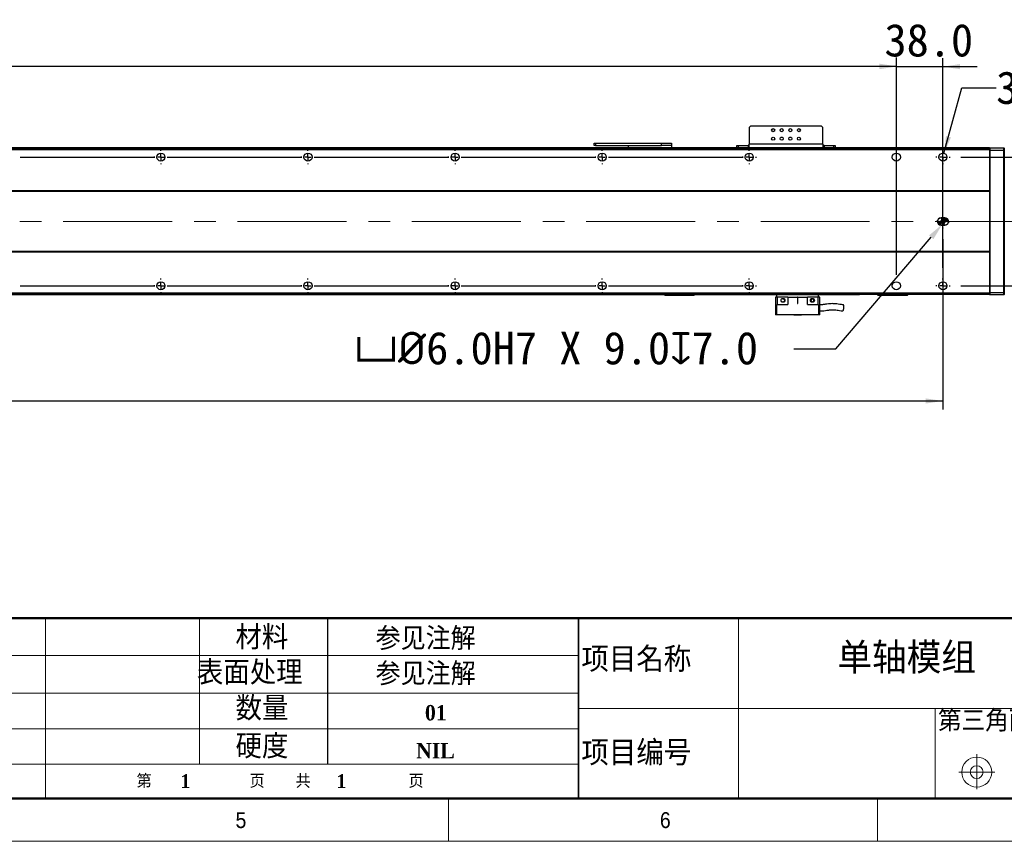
# Model space of a CAD drawing. Header units: millimetres. Extents: x 35 to 2905, y 35 to 2044.
# Tile 5 of 9: x 1470 to 2274, y 35 to 706. Entities that reach past the tile are written whole.
import ezdxf

# ---------------------------------------------------------------- set-up
doc = ezdxf.new("R2010")
doc.units = ezdxf.units.MM
doc.header["$LTSCALE"] = 7
doc.header["$PDSIZE"] = -1
doc.linetypes.add('CENTERX2', pattern=[20.32, 12.7, -2.54, 2.54, -2.54])
doc.layers.add('DIMNS', color=7, linetype='Continuous')
doc.styles.add('SLDTEXTSTYLE1', font='Gothic.ttf', dxfattribs={"width": 0.913})
doc.styles.add('SLDTEXTSTYLE2', font='timesbd.ttf', dxfattribs={"width": 0.933})
doc.styles.add('SLDTEXTSTYLE3', font='txt', dxfattribs={"bigfont": 'bigfont'})
doc.styles.add('SLDTEXTSTYLE4', font='txt', dxfattribs={"bigfont": 'bigfont'})
doc.styles.add('SLDTEXTSTYLE7', font='timesbd.ttf', dxfattribs={"width": 0.933, "bigfont": 'bigfont'})
doc.styles.add('SLDTEXTSTYLE8', font='txt')
doc.dimstyles.new('SLDDIMSTYLE0', dxfattribs={"dimtxt": 26.6, "dimasz": 14, "dimexe": 0, "dimexo": 0.0625, "dimgap": 6.65, "dimtad": 2, "dimdec": 1, "dimrnd": 1e-09, "dimzin": 4, "dimdsep": 46, "dimtxsty": 'SLDTEXTSTYLE8', "dimsah": 1, "dimcen": 0.09, "dimadec": 0, "dimazin": 1, "dimtfac": 1, "dimtdec": 1, "dimtofl": 0, "dimtmove": 0, "dimatfit": 3, "dimfxl": 0, "dimfrac": 2, "dimtolj": 1, "dimtzin": 12, "dimarcsym": 0})
doc.dimstyles.new('SLDDIMSTYLE1', dxfattribs={"dimtxt": 26.6, "dimasz": 14, "dimexe": 0, "dimexo": 0.0625, "dimgap": 6.65, "dimtad": 2, "dimdec": 1, "dimrnd": 1e-09, "dimzin": 4, "dimdsep": 46, "dimtxsty": 'SLDTEXTSTYLE8', "dimsah": 1, "dimcen": 0.09, "dimadec": 0, "dimazin": 1, "dimtfac": 1, "dimtdec": 1, "dimtmove": 0, "dimatfit": 0, "dimfxl": 0, "dimfrac": 2, "dimtolj": 1, "dimtzin": 12, "dimarcsym": 0})
doc.dimstyles.new('SLDDIMSTYLE5', dxfattribs={"dimtxt": 26.6, "dimasz": 14, "dimexe": 0, "dimexo": 0.0625, "dimgap": 6.65, "dimtad": 0, "dimtih": 1, "dimtoh": 1, "dimdec": 1, "dimrnd": 1e-09, "dimzin": 4, "dimdsep": 46, "dimtxsty": 'SLDTEXTSTYLE8', "dimsah": 1, "dimcen": 0, "dimadec": 0, "dimazin": 1, "dimtfac": 1, "dimtdec": 1, "dimtofl": 0, "dimtmove": 0, "dimatfit": 3, "dimfxl": 0, "dimfrac": 2, "dimtolj": 1, "dimtzin": 12, "dimarcsym": 0})
doc.dimstyles.new('SLDDIMSTYLE6', dxfattribs={"dimtxt": 26.6, "dimasz": 14, "dimexe": 0, "dimexo": 0.0625, "dimgap": 6.65, "dimtad": 0, "dimtih": 1, "dimtoh": 1, "dimdec": 1, "dimrnd": 1e-09, "dimzin": 12, "dimdsep": 46, "dimtxsty": 'SLDTEXTSTYLE8', "dimsah": 1, "dimcen": 0, "dimadec": 0, "dimazin": 3, "dimtfac": 1, "dimtdec": 1, "dimtofl": 0, "dimtmove": 0, "dimatfit": 3, "dimfxl": 0, "dimfrac": 2, "dimtolj": 1, "dimtzin": 12, "dimarcsym": 0})

# ---------------------------------------------------------------- blocks, each defined once
blk = doc.blocks.new('_D_13')
at = {"layer": 'DIMNS'}
for p, q in [((227.48, 531.97), (227.48, 387.36)), ((2223.48, 526.43), (2223.48, 387.36)), ((227.48, 394.36), (2223.48, 394.36))]:
    blk.add_line(p, q, dxfattribs=at)
for points in [[(227.48, 394.36), (241.48, 392.26), (241.48, 396.46)], [(2223.48, 394.36), (2209.48, 396.46), (2209.48, 392.26)]]:
    blk.add_solid(points, dxfattribs=at)
at = {"layer": 'DIMNS', "insert": (1172.78, 429.26), "char_height": 26.6, "attachment_point": 1, "style": 'SLDTEXTSTYLE8'}
blk.add_mtext('1996.0', dxfattribs=at)
blk = doc.blocks.new('_D_14')
at = {"layer": 'DIMNS'}
for p, q in [((2343.48, 593.36), (2343.48, 621.36)), ((2238.21, 593.36), (2350.48, 593.36)), ((2343.48, 488.36), (2343.48, 593.36)), ((2238.21, 488.36), (2350.48, 488.36)), ((2343.48, 488.36), (2343.48, 460.36))]:
    blk.add_line(p, q, dxfattribs=at)
for points in [[(2343.48, 593.36), (2345.58, 607.36), (2341.38, 607.36)], [(2343.48, 488.36), (2341.38, 474.36), (2345.58, 474.36)]]:
    blk.add_solid(points, dxfattribs=at)
at = {"layer": 'DIMNS', "insert": (2308.58, 496.03), "char_height": 26.6, "attachment_point": 1, "rotation": 90, "style": 'SLDTEXTSTYLE8'}
blk.add_mtext('105.0', dxfattribs=at)
blk = doc.blocks.new('_D_16')
at = {"layer": 'Defpoints', "color": 0}
for p in [(2223.03, 538.58), (2224.98, 540.86)]:
    blk.add_point(p, dxfattribs=at)
at = {"layer": 'DIMNS', "color": 0, "lineweight": -2}
for p, q in [((2136.07, 437.04), (2213.92, 527.95)), ((2101.79, 437.04), (2136.07, 437.04))]:
    blk.add_line(p, q, dxfattribs=at)
at = {"layer": 'DIMNS', "color": 0}
blk.add_solid([(2212.15, 529.46), (2215.69, 526.43), (2223.03, 538.58)], dxfattribs=at)
at = {"layer": 'DIMNS', "color": 0, "insert": (1743.39, 450.85), "char_height": 26.6, "attachment_point": 1, "style": 'SLDTEXTSTYLE8'}
blk.add_mtext('\\A1;{\\fGDT|b0|i0|c134|p2;v\\fISOCPEUR|b0|i0|c134|p34;%%C}6.0H7 X 9.0{\\fGDT|b0|i0|c134|p2;x}7.0', dxfattribs=at)
blk = doc.blocks.new('_D_17')
at = {"layer": 'DIMNS'}
for p, q in [((2224.35, 596.54), (2238.85, 649.99)), ((2238.85, 649.99), (2266.85, 649.99))]:
    blk.add_line(p, q, dxfattribs=at)
blk.add_solid([(2224.35, 596.54), (2230.04, 609.5), (2225.98, 610.6)], dxfattribs=at)
at = {"layer": 'DIMNS', "char_height": 26.6, "attachment_point": 1, "style": 'SLDTEXTSTYLE8'}
for s, insert in [('38X ', (2266.85, 663.39)), ('%%c', (2336.08, 663.13)), (' 6.6 THROUGH HOLE', (2377.18, 663.39))]:
    blk.add_mtext(s, dxfattribs=dict(at, insert=insert))
blk = doc.blocks.new('_D_18')
at = {"layer": 'DIMNS'}
for p, q in [((265.48, 602.25), (265.48, 674.54)), ((265.48, 667.54), (2185.48, 667.54)), ((2185.48, 602.25), (2185.48, 674.54))]:
    blk.add_line(p, q, dxfattribs=at)
for points in [[(265.48, 667.54), (279.48, 665.44), (279.48, 669.64)], [(2185.48, 667.54), (2171.48, 669.64), (2171.48, 665.44)]]:
    blk.add_solid(points, dxfattribs=at)
at = {"layer": 'DIMNS', "char_height": 26.6, "attachment_point": 1, "style": 'SLDTEXTSTYLE8'}
for s, insert in [('1920.0', (1028.09, 702.44)), ('=16×120.0(PITCH)', (1132.05, 702.44))]:
    blk.add_mtext(s, dxfattribs=dict(at, insert=insert))
blk = doc.blocks.new('_D_20')
at = {"layer": 'DIMNS'}
for p, q in [((2185.48, 667.21), (2157.48, 667.21)), ((2185.48, 497.25), (2185.48, 674.21)), ((2185.48, 667.21), (2223.48, 667.21)), ((2223.48, 503.09), (2223.48, 674.21)), ((2223.48, 667.21), (2251.48, 667.21))]:
    blk.add_line(p, q, dxfattribs=at)
for points in [[(2185.48, 667.21), (2171.48, 669.31), (2171.48, 665.11)], [(2223.48, 667.21), (2237.48, 665.11), (2237.48, 669.31)]]:
    blk.add_solid(points, dxfattribs=at)
at = {"layer": 'DIMNS', "insert": (2175.77, 702.11), "char_height": 26.6, "attachment_point": 1, "style": 'SLDTEXTSTYLE8'}
blk.add_mtext('38.0', dxfattribs=at)
blk = doc.blocks.new('SW_CENTERMARKSYMBOL_0')
at = {"layer": 'DIMNS', "color": 0}
for p, q in [((-5.08, 0), (-5.54, 0)), ((0, 0), (-2.54, 0)), ((0, 5.08), (0, 5.54)), ((0, 0), (0, 2.54)), ((0, 0), (0, -2.54)), ((0, 0), (2.54, 0)), ((5.08, 0), (5.54, 0)), ((0, -5.08), (0, -5.54))]:
    blk.add_line(p, q, dxfattribs=at)
blk = doc.blocks.new('SW_CENTERMARKSYMBOL_2')
at = {"layer": 'DIMNS', "color": 0}
for p, q in [((965.08, 0), (965.84, 0)), ((965.08, 0), (1074.92, 0)), ((1074.92, 0), (1074.16, 0)), ((1080, 0), (1077.46, 0)), ((1080, 0), (1077.46, 0)), ((1080, 0), (1077.46, 0)), ((1080, 0), (1077.46, 0)), ((1080, 0), (1077.46, 0)), ((1080, 0), (1077.46, 0)), ((1080, 5.08), (1080, 5.84)), ((1080, 0), (1080, 2.54)), ((1080, 0), (1080, 2.54)), ((1080, 0), (1080, 2.54)), ((1080, 0), (1080, 2.54)), ((1080, 0), (1080, 2.54)), ((1080, 0), (1080, 2.54)), ((1080, 0), (1080, -2.54)), ((1080, 0), (1082.54, 0)), ((1080, 0), (1080, -2.54)), ((1080, 0), (1082.54, 0)), ((1080, 0), (1080, -2.54)), ((1080, 0), (1082.54, 0)), ((1080, 0), (1080, -2.54)), ((1080, 0), (1082.54, 0)), ((1080, 0), (1080, -2.54)), ((1080, 0), (1082.54, 0)), ((1080, 0), (1080, -2.54)), ((1080, 0), (1082.54, 0)), ((1085.08, 0), (1085.84, 0)), ((1085.08, 0), (1194.92, 0)), ((1194.92, 0), (1194.16, 0)), ((1200, 0), (1197.46, 0)), ((1200, 0), (1197.46, 0)), ((1200, 0), (1197.46, 0)), ((1200, 0), (1197.46, 0)), ((1200, 0), (1197.46, 0)), ((1200, 5.08), (1200, 5.84)), ((1200, 0), (1200, 2.54)), ((1200, 0), (1200, 2.54)), ((1200, 0), (1200, 2.54)), ((1200, 0), (1200, 2.54)), ((1200, 0), (1200, 2.54)), ((1200, 0), (1200, -2.54)), ((1200, 0), (1202.54, 0)), ((1200, 0), (1200, -2.54)), ((1200, 0), (1202.54, 0)), ((1200, 0), (1200, -2.54)), ((1200, 0), (1202.54, 0)), ((1200, 0), (1200, -2.54)), ((1200, 0), (1202.54, 0)), ((1200, 0), (1200, -2.54)), ((1200, 0), (1202.54, 0)), ((1205.08, 0), (1205.84, 0)), ((1205.08, 0), (1314.92, 0)), ((1314.92, 0), (1314.16, 0)), ((1320, 0), (1317.46, 0)), ((1320, 0), (1317.46, 0)), ((1320, 0), (1317.46, 0)), ((1320, 0), (1317.46, 0)), ((1320, 5.08), (1320, 5.84)), ((1320, 0), (1320, 2.54)), ((1320, 0), (1320, 2.54)), ((1320, 0), (1320, 2.54)), ((1320, 0), (1320, 2.54)), ((1320, 0), (1320, -2.54)), ((1320, 0), (1322.54, 0)), ((1320, 0), (1320, -2.54)), ((1320, 0), (1322.54, 0)), ((1320, 0), (1320, -2.54)), ((1320, 0), (1322.54, 0)), ((1320, 0), (1320, -2.54)), ((1320, 0), (1322.54, 0)), ((1325.08, 0), (1325.84, 0)), ((1325.08, 0), (1434.92, 0)), ((1434.92, 0), (1434.16, 0)), ((1440, 0), (1437.46, 0)), ((1440, 0), (1437.46, 0)), ((1440, 0), (1437.46, 0)), ((1440, 5.08), (1440, 5.84)), ((1440, 0), (1440, 2.54)), ((1440, 0), (1440, 2.54)), ((1440, 0), (1440, 2.54)), ((1440, 0), (1440, -2.54)), ((1440, 0), (1442.54, 0)), ((1440, 0), (1440, -2.54)), ((1440, 0), (1442.54, 0)), ((1440, 0), (1440, -2.54)), ((1440, 0), (1442.54, 0)), ((1445.08, 0), (1445.84, 0)), ((1445.08, 0), (1554.92, 0)), ((1554.92, 0), (1554.16, 0)), ((1560, 0), (1557.46, 0)), ((1560, 0), (1557.46, 0)), ((1560, 5.08), (1560, 5.84)), ((1560, 0), (1560, 2.54)), ((1560, 0), (1560, 2.54)), ((1560, 0), (1560, -2.54)), ((1560, 0), (1562.54, 0)), ((1560, 0), (1560, -2.54)), ((1560, 0), (1562.54, 0)), ((1565.08, 0), (1565.84, 0)), ((1080, -5.08), (1080, -5.84)), ((1200, -5.08), (1200, -5.84)), ((1320, -5.08), (1320, -5.84)), ((1440, -5.08), (1440, -5.84)), ((1560, -5.08), (1560, -5.84))]:
    blk.add_line(p, q, dxfattribs=at)
blk = doc.blocks.new('SW_CENTERMARKSYMBOL_3')
at = {"layer": 'DIMNS', "color": 0}
for p, q in [((845.08, 0), (845.84, 0)), ((845.08, 0), (954.92, 0)), ((954.92, 0), (954.16, 0)), ((960, 0), (957.46, 0)), ((960, 0), (957.46, 0)), ((960, 0), (957.46, 0)), ((960, 0), (957.46, 0)), ((960, 0), (957.46, 0)), ((960, 0), (957.46, 0)), ((960, 5.08), (960, 5.84)), ((960, 0), (960, 2.54)), ((960, 0), (960, 2.54)), ((960, 0), (960, 2.54)), ((960, 0), (960, 2.54)), ((960, 0), (960, 2.54)), ((960, 0), (960, 2.54)), ((960, 0), (960, -2.54)), ((960, 0), (962.54, 0)), ((960, 0), (960, -2.54)), ((960, 0), (962.54, 0)), ((960, 0), (960, -2.54)), ((960, 0), (962.54, 0)), ((960, 0), (960, -2.54)), ((960, 0), (962.54, 0)), ((960, 0), (960, -2.54)), ((960, 0), (962.54, 0)), ((960, 0), (960, -2.54)), ((960, 0), (962.54, 0)), ((965.08, 0), (965.84, 0)), ((965.08, 0), (1074.92, 0)), ((1074.92, 0), (1074.16, 0)), ((1080, 0), (1077.46, 0)), ((1080, 0), (1077.46, 0)), ((1080, 0), (1077.46, 0)), ((1080, 0), (1077.46, 0)), ((1080, 0), (1077.46, 0)), ((1080, 5.08), (1080, 5.84)), ((1080, 0), (1080, 2.54)), ((1080, 0), (1080, 2.54)), ((1080, 0), (1080, 2.54)), ((1080, 0), (1080, 2.54)), ((1080, 0), (1080, 2.54)), ((1080, 0), (1080, -2.54)), ((1080, 0), (1082.54, 0)), ((1080, 0), (1080, -2.54)), ((1080, 0), (1082.54, 0)), ((1080, 0), (1080, -2.54)), ((1080, 0), (1082.54, 0)), ((1080, 0), (1080, -2.54)), ((1080, 0), (1082.54, 0)), ((1080, 0), (1080, -2.54)), ((1080, 0), (1082.54, 0)), ((1085.08, 0), (1085.84, 0)), ((1085.08, 0), (1194.92, 0)), ((1194.92, 0), (1194.16, 0)), ((1200, 0), (1197.46, 0)), ((1200, 0), (1197.46, 0)), ((1200, 0), (1197.46, 0)), ((1200, 0), (1197.46, 0)), ((1200, 5.08), (1200, 5.84)), ((1200, 0), (1200, 2.54)), ((1200, 0), (1200, 2.54)), ((1200, 0), (1200, 2.54)), ((1200, 0), (1200, 2.54)), ((1200, 0), (1200, -2.54)), ((1200, 0), (1202.54, 0)), ((1200, 0), (1200, -2.54)), ((1200, 0), (1202.54, 0)), ((1200, 0), (1200, -2.54)), ((1200, 0), (1202.54, 0)), ((1200, 0), (1200, -2.54)), ((1200, 0), (1202.54, 0)), ((1205.08, 0), (1205.84, 0)), ((1205.08, 0), (1314.92, 0)), ((1314.92, 0), (1314.16, 0)), ((1320, 0), (1317.46, 0)), ((1320, 0), (1317.46, 0)), ((1320, 0), (1317.46, 0)), ((1320, 5.08), (1320, 5.84)), ((1320, 0), (1320, 2.54)), ((1320, 0), (1320, 2.54)), ((1320, 0), (1320, 2.54)), ((1320, 0), (1320, -2.54)), ((1320, 0), (1322.54, 0)), ((1320, 0), (1320, -2.54)), ((1320, 0), (1322.54, 0)), ((1320, 0), (1320, -2.54)), ((1320, 0), (1322.54, 0)), ((1325.08, 0), (1325.84, 0)), ((1325.08, 0), (1434.92, 0)), ((1434.92, 0), (1434.16, 0)), ((1440, 0), (1437.46, 0)), ((1440, 0), (1437.46, 0)), ((1440, 5.08), (1440, 5.84)), ((1440, 0), (1440, 2.54)), ((1440, 0), (1440, 2.54)), ((1440, 0), (1440, -2.54)), ((1440, 0), (1442.54, 0)), ((1440, 0), (1440, -2.54)), ((1440, 0), (1442.54, 0)), ((1445.08, 0), (1445.84, 0)), ((960, -5.08), (960, -5.84)), ((1080, -5.08), (1080, -5.84)), ((1200, -5.08), (1200, -5.84)), ((1320, -5.08), (1320, -5.84)), ((1440, -5.08), (1440, -5.84))]:
    blk.add_line(p, q, dxfattribs=at)
blk = doc.blocks.new('SW_CENTERMARKSYMBOL_4')
at = {"layer": 'DIMNS', "color": 0}
for p, q in [((-5.08, 0), (-5.84, 0)), ((0, 0), (-2.54, 0)), ((0, 5.08), (0, 5.84)), ((0, 0), (0, 2.54)), ((0, 0), (0, -2.54)), ((0, 0), (2.54, 0)), ((5.08, 0), (5.84, 0)), ((0, -5.08), (0, -5.84))]:
    blk.add_line(p, q, dxfattribs=at)
blk = doc.blocks.new('SW_CENTERMARKSYMBOL_5')
at = {"layer": 'DIMNS', "color": 0}
for p, q in [((-5.08, 0), (-5.84, 0)), ((0, 0), (-2.54, 0)), ((0, 5.08), (0, 5.84)), ((0, 0), (0, 2.54)), ((0, 0), (0, -2.54)), ((0, 0), (2.54, 0)), ((5.08, 0), (5.84, 0)), ((0, -5.08), (0, -5.84))]:
    blk.add_line(p, q, dxfattribs=at)
blk = doc.blocks.new('SW_DOWELSYMBOL_1')
at = {"linetype": 'Continuous', "lineweight": 18}
h = blk.add_hatch(color=0, dxfattribs=at)
edge = h.paths.add_edge_path(flags=0)
edge.add_arc((0, 0), 3, 180, 270)
edge.add_line((0, -3), (0, 0))
edge.add_line((0, 0), (-3, 0))
h = blk.add_hatch(color=0, dxfattribs=at)
edge = h.paths.add_edge_path(flags=0)
edge.add_arc((0, 0), 3, 0, 90)
edge.add_line((0, 3), (0, 0))
edge.add_line((0, 0), (3, 0))
at = {"layer": 'DIMNS', "color": 0}
blk.add_circle((0, 0), 3, dxfattribs=at)
blk = doc.blocks.new('SW_DOWELSYMBOL_2')
at = {"linetype": 'Continuous', "lineweight": 18}
h = blk.add_hatch(color=0, dxfattribs=at)
edge = h.paths.add_edge_path(flags=0)
edge.add_arc((0, 0), 3, 180, 270)
edge.add_line((0, -3), (0, 0))
edge.add_line((0, 0), (-3, 0))
h = blk.add_hatch(color=0, dxfattribs=at)
edge = h.paths.add_edge_path(flags=0)
edge.add_arc((0, 0), 3, 0, 90)
edge.add_line((0, 3), (0, 0))
edge.add_line((0, 0), (3, 0))
at = {"layer": 'DIMNS', "color": 0}
blk.add_circle((0, 0), 3, dxfattribs=at)

msp = doc.modelspace()

# ---------------------------------------------------------------- linework, layer by layer
at = {"color": 7, "linetype": 'Continuous', "lineweight": 25}
for p, q in [((2066.48, 618.66), (2065.48, 617.66)), ((2124.48, 618.66), (2066.48, 618.66)), ((2125.48, 617.66), (2124.48, 618.66)), ((2065.48, 617.66), (2065.48, 603.86)), ((2125.48, 603.86), (2125.48, 617.66)), ((1938.98, 602.86), (1938.98, 604.86)), ((1938.98, 604.86), (1939.98, 604.86)), ((1939.98, 602.86), (1938.98, 602.86)), ((1939.98, 604.86), (1939.98, 602.86)), ((1939.98, 604.86), (1993.98, 604.86)), ((1939.98, 602.86), (1993.98, 602.86)), ((1966.98, 601.03), (1966.98, 602.86)), ((1993.98, 602.86), (1993.98, 604.86)), ((1993.98, 604.86), (2001.98, 604.86)), ((2001.98, 602.86), (1993.98, 602.86)), ((2001.98, 604.86), (2001.98, 602.86)), ((2001.98, 602.86), (2001.98, 601.03)), ((2055.48, 600.86), (2055.48, 602.86)), ((2055.48, 602.86), (2056.48, 602.86)), ((2056.48, 602.86), (2056.48, 600.86)), ((2056.48, 602.86), (2064.48, 602.86)), ((2064.48, 602.86), (2064.48, 600.86)), ((2065.48, 602.86), (2064.48, 602.86)), ((2065.48, 600.86), (2065.48, 603.86)), ((2125.48, 603.86), (2065.48, 603.86)), ((2125.48, 603.86), (2125.48, 600.86)), ((2126.48, 602.86), (2125.48, 602.86)), ((2126.48, 602.86), (2126.48, 600.86)), ((2126.48, 602.86), (2134.48, 602.86)), ((2134.48, 600.86), (2134.48, 602.86)), ((2134.48, 602.86), (2135.48, 602.86)), ((2135.48, 602.86), (2135.48, 600.86)), ((2261.48, 600.86), (189.48, 600.86)), ((2261.48, 600.36), (189.48, 600.36)), ((2261.48, 599.36), (189.48, 599.36)), ((1966.98, 601.03), (2001.98, 601.03)), ((1966.98, 600.86), (1966.98, 601.03)), ((2001.98, 601.03), (2001.98, 600.86)), ((2261.48, 600.56), (2261.78, 600.86)), ((2261.48, 600.86), (2261.48, 600.56)), ((2261.48, 600.36), (2261.48, 600.56)), ((2261.48, 600.36), (2261.48, 599.36)), ((2261.48, 599.36), (2261.48, 565.86)), ((2261.48, 598.73), (2261.78, 598.86)), ((2261.78, 600.86), (2261.78, 598.86)), ((2261.78, 600.86), (2273.18, 600.86)), ((2261.78, 598.86), (2261.78, 482.86)), ((2273.18, 598.86), (2261.78, 598.86)), ((2273.18, 598.86), (2273.18, 600.86)), ((2273.48, 600.56), (2273.18, 600.86)), ((2273.18, 482.86), (2273.18, 598.86)), ((2273.48, 598.73), (2273.18, 598.86)), ((2273.48, 600.56), (2273.48, 598.73)), ((2273.48, 598.73), (2273.48, 482.98)), ((2261.48, 565.86), (189.48, 565.86)), ((2261.48, 565.36), (189.48, 565.36)), ((2261.48, 565.86), (2261.48, 565.36)), ((2261.48, 565.36), (2261.48, 516.36)), ((2224.98, 543.86), (2221.98, 543.86)), ((2221.98, 537.86), (2224.98, 537.86)), ((2261.48, 516.36), (189.48, 516.36)), ((2261.48, 515.86), (189.48, 515.86)), ((2261.48, 516.36), (2261.48, 515.86)), ((2261.48, 515.86), (2261.48, 482.36)), ((2261.48, 482.36), (189.48, 482.36)), ((2261.48, 482.98), (2261.78, 482.86)), ((2261.48, 482.36), (2261.48, 481.36)), ((2261.78, 482.86), (2261.78, 480.86)), ((2261.78, 482.86), (2273.18, 482.86)), ((2273.48, 482.98), (2273.18, 482.86)), ((2273.18, 480.86), (2273.18, 482.86)), ((2273.48, 482.98), (2273.48, 481.16)), ((2261.48, 481.36), (189.48, 481.36)), ((2155.48, 481.26), (295.48, 481.26)), ((2155.48, 481.06), (295.48, 481.06)), ((1996.48, 480.65), (1996.48, 481.06)), ((1996.48, 480.65), (1996.78, 480.35)), ((1996.48, 480.65), (1997.48, 480.65)), ((1997.61, 480.35), (1996.78, 480.35)), ((1997.48, 481.06), (1997.48, 480.65)), ((1997.61, 480.35), (1997.48, 480.65)), ((1997.48, 480.65), (2019.48, 480.65)), ((2019.36, 480.35), (1997.61, 480.35)), ((2019.36, 480.35), (2019.48, 480.65)), ((2020.18, 480.35), (2019.36, 480.35)), ((2019.48, 480.65), (2019.48, 481.06)), ((2019.48, 480.65), (2020.48, 480.65)), ((2020.18, 480.35), (2020.48, 480.65)), ((2020.48, 481.06), (2020.48, 480.65)), ((2086.98, 478.96), (2086.98, 464.56)), ((2088.18, 478.96), (2086.98, 478.96)), ((2087.98, 478.96), (2087.98, 481.06)), ((2088.18, 478.96), (2088.18, 472.96)), ((2096.98, 478.96), (2088.18, 478.96)), ((2096.98, 478.96), (2096.98, 472.96)), ((2096.98, 478.96), (2104.73, 478.96)), ((2105.23, 478.96), (2104.73, 478.96)), ((2104.73, 478.96), (2104.73, 474.21)), ((2105.23, 478.96), (2112.98, 478.96)), ((2105.23, 474.21), (2105.23, 478.96)), ((2112.98, 472.96), (2112.98, 478.96)), ((2121.78, 478.96), (2112.98, 478.96)), ((2116.36, 477.41), (2116.53, 477.51)), ((2116.36, 477.41), (2116.53, 477.51)), ((2117.99, 477.01), (2118.12, 476.61)), ((2121.78, 472.96), (2121.78, 478.96)), ((2122.98, 478.96), (2121.78, 478.96)), ((2121.98, 478.96), (2121.98, 481.06)), ((2122.98, 464.56), (2122.98, 478.96)), ((2155.48, 481.36), (2155.48, 481.26)), ((2155.48, 481.06), (2155.48, 481.26)), ((2170.48, 480.66), (2170.48, 481.36)), ((2170.48, 480.66), (2170.78, 480.36)), ((2170.48, 480.66), (2171.48, 480.66)), ((2171.61, 480.36), (2170.78, 480.36)), ((2171.48, 481.36), (2171.48, 480.66)), ((2171.61, 480.36), (2171.48, 480.66)), ((2171.48, 480.66), (2193.48, 480.66)), ((2193.36, 480.36), (2171.61, 480.36)), ((2193.36, 480.36), (2193.48, 480.66)), ((2194.18, 480.36), (2193.36, 480.36)), ((2193.48, 480.66), (2193.48, 481.36)), ((2193.48, 480.66), (2194.48, 480.66)), ((2194.18, 480.36), (2194.48, 480.66)), ((2194.48, 481.36), (2194.48, 480.66)), ((2261.48, 481.16), (2261.48, 481.36)), ((2261.48, 481.16), (2261.78, 480.86)), ((2273.18, 480.86), (2261.78, 480.86)), ((2273.48, 481.16), (2273.18, 480.86)), ((2088.18, 472.96), (2087.98, 472.96)), ((2087.98, 464.56), (2087.98, 472.96)), ((2088.18, 472.96), (2096.98, 472.96)), ((2112.98, 472.96), (2121.78, 472.96)), ((2121.98, 472.96), (2121.78, 472.96)), ((2121.98, 472.96), (2121.98, 464.56)), ((2087.98, 464.56), (2086.98, 464.56)), ((2121.98, 464.56), (2087.98, 464.56)), ((2101.98, 464.56), (2101.98, 464.36)), ((2102.67, 464.36), (2101.98, 464.36)), ((2107.98, 464.36), (2102.67, 464.36)), ((2107.98, 464.36), (2107.98, 464.56)), ((2122.98, 464.56), (2121.98, 464.56))]:
    msp.add_line(p, q, dxfattribs=at)
at = {"color": 8, "linetype": 'Continuous', "lineweight": 25}
for p, q in [((2092.73, 609.36), (2091.23, 609.36)), ((2099.73, 609.36), (2098.23, 609.36))]:
    msp.add_line(p, q, dxfattribs=at)
at = {"color": 7, "linetype": 'Continuous', "lineweight": 50}
for p, q in [((2870, 217), (1281, 217)), ((70, 70), (2870, 70))]:
    msp.add_line(p, q, dxfattribs=at)
at = {"color": 7, "linetype": 'Continuous', "lineweight": 18}
for p, q in [((1491.29, 217), (1491.29, 70)), ((1617, 217), (1617, 98.04)), ((2056.78, 217), (2056.78, 70)), ((1281, 186.61), (1926.29, 186.61)), ((1281, 155.78), (1926.29, 155.78)), ((1926.29, 143.5), (2339.76, 143.5)), ((2217.1, 143.5), (2217.1, 70)), ((1281, 126.91), (1926.29, 126.91)), ((2251.06, 106.04), (2251.06, 77.44)), ((1926.29, 98.04), (1281, 98.04)), ((2236.5, 91.48), (2265.91, 91.48)), ((70, 70), (2870, 70)), ((861, 70), (2870, 70)), ((1820, 70), (1820, 35)), ((2170, 35), (2170, 70)), ((35, 35), (2905, 35))]:
    msp.add_line(p, q, dxfattribs=at)
at = {"color": 7, "linetype": 'Continuous', "lineweight": 35}
msp.add_line((1926.29, 217), (1926.29, 70), dxfattribs=at)
at = {"color": 7, "linetype": 'Continuous', "lineweight": 25}
for centre, radius in [((2084.98, 615.36), 1.25), ((2091.98, 615.36), 1.25), ((2098.98, 615.36), 1.25), ((2105.98, 615.36), 1.25), ((2084.98, 608.36), 1.25), ((2091.98, 608.36), 1.25), ((2098.98, 608.36), 1.25), ((2105.98, 608.36), 1.25), ((1585.48, 593.36), 3.3), ((1705.48, 593.36), 3.3), ((1825.48, 593.36), 3.3), ((1945.48, 593.36), 3.3), ((2065.48, 593.36), 3.3), ((2185.48, 593.36), 3.3), ((2223.48, 593.36), 3.3), ((1585.48, 488.36), 3.3), ((1705.48, 488.36), 3.3), ((1825.48, 488.36), 3.3), ((1945.48, 488.36), 3.3), ((2065.48, 488.36), 3.3), ((2185.48, 488.36), 3.3), ((2223.48, 488.36), 3.3), ((2092.98, 476.46), 1.6), ((2116.98, 476.46), 1.6)]:
    msp.add_circle(centre, radius, dxfattribs=at)
at = {"color": 7, "linetype": 'Continuous', "lineweight": 18}
for radius in [12.25, 5.25]:
    msp.add_circle((2251.06, 91.48), radius, dxfattribs=at)
at = {"color": 7, "linetype": 'Continuous', "lineweight": 25}
for centre, radius, start, end in [((2221.98, 540.86), 3, 90, 270), ((2224.98, 540.86), 3, 270, 90), ((2104.98, 474.21), 0.25, 180, 0)]:
    msp.add_arc(centre, radius, start, end, dxfattribs=at)
for points, knots in [([(2094.12, 476.61), (2094.14, 476.48), (2094.18, 476.22), (2094.07, 475.83), (2093.85, 475.48), (2093.51, 475.22), (2093.1, 475.07), (2092.64, 475.06), (2092.2, 475.19), (2091.97, 475.37), (2091.86, 475.46)], [0, 0, 0, 0, 0.11474, 0.230603, 0.350933, 0.475832, 0.605468, 0.739399, 0.87757, 1, 1, 1, 1]), ([(2092.96, 477.76), (2093.1, 477.73), (2093.39, 477.68), (2093.74, 477.42), (2093.92, 477.18), (2093.98, 477.03), (2093.99, 477.01)], [0, 0, 0, 0, 0.322365, 0.643224, 0.951836, 1, 1, 1, 1]), ([(2116.98, 477.61), (2116.86, 477.6), (2116.63, 477.58), (2116.32, 477.42), (2116.06, 477.18), (2115.89, 476.87), (2115.82, 476.53), (2115.85, 476.18), (2115.98, 475.85), (2116.21, 475.58), (2116.51, 475.39), (2116.85, 475.3), (2117.2, 475.31), (2117.53, 475.43), (2117.81, 475.64), (2118.02, 475.92), (2118.14, 476.26), (2118.13, 476.49), (2118.12, 476.61)], [0, 0, 0, 0, 0.062492, 0.125007, 0.187495, 0.249993, 0.312496, 0.374997, 0.437498, 0.499993, 0.562495, 0.624991, 0.687497, 0.749992, 0.812498, 0.874996, 0.937499, 1, 1, 1, 1]), ([(2118.12, 476.61), (2118.14, 476.48), (2118.18, 476.22), (2118.07, 475.83), (2117.85, 475.48), (2117.51, 475.22), (2117.1, 475.07), (2116.64, 475.06), (2116.2, 475.19), (2115.97, 475.37), (2115.86, 475.46)], [0, 0, 0, 0, 0.114738, 0.230589, 0.350916, 0.475813, 0.605446, 0.73941, 0.877543, 1, 1, 1, 1]), ([(2116.36, 477.41), (2116.42, 477.46), (2116.49, 477.52), (2116.58, 477.53), (2116.59, 477.53)], [0, 0, 0, 0, 0.928087, 1, 1, 1, 1]), ([(2116.96, 477.76), (2117.1, 477.73), (2117.39, 477.68), (2117.74, 477.42), (2117.92, 477.18), (2117.98, 477.03), (2117.99, 477.01)], [0, 0, 0, 0, 0.322294, 0.643242, 0.951869, 1, 1, 1, 1]), ([(2142.29, 472.75), (2141.32, 472.91), (2139.51, 473.19), (2137.04, 473.58), (2134.99, 473.75), (2133.13, 473.79), (2131.1, 473.71), (2129.27, 473.5), (2127.76, 473.28), (2126.75, 473.13), (2125.7, 472.98), (2124.64, 472.86), (2123.72, 472.78), (2123.17, 472.82), (2122.98, 472.83)], [0, 0, 0, 0, 0.155776, 0.290789, 0.39677, 0.474994, 0.573589, 0.70475, 0.754692, 0.80709, 0.86121, 0.915955, 0.970407, 1, 1, 1, 1]), ([(2122.98, 467.84), (2123.22, 467.83), (2123.93, 467.81), (2125.08, 467.9), (2126.76, 468.09), (2128.46, 468.36), (2130.14, 468.59), (2131.58, 468.73), (2133.27, 468.82), (2135.18, 468.76), (2137.22, 468.53), (2139.33, 468.17), (2140.88, 467.94), (2141.72, 467.81)], [0, 0, 0, 0, 0.036864, 0.11254, 0.178519, 0.302806, 0.384272, 0.444526, 0.530283, 0.647336, 0.744748, 0.860354, 1, 1, 1, 1]), ([(2141.73, 467.85), (2141.76, 467.84), (2141.86, 467.8), (2142.05, 468.07), (2142.27, 468.56), (2142.46, 469.26), (2142.6, 470.07), (2142.67, 470.91), (2142.68, 471.69), (2142.6, 472.3), (2142.47, 472.69), (2142.35, 472.72), (2142.29, 472.73)], [0, 0, 0, 0, 0.0574076, 0.1630255, 0.2664669, 0.369978, 0.4747875, 0.581585, 0.6902319, 0.799776, 0.9088163, 1, 1, 1, 1])]:
    msp.add_open_spline(points, degree=3, knots=knots, dxfattribs=at)
at = {"layer": 'DIMNS', "linetype": 'CENTERX2', "lineweight": 18}
msp.add_line((2305.93, 540.86), (145.03, 540.86), dxfattribs=at)
at = {"layer": 'DIMNS', "color": 7}
msp.add_line((1721.53, 217), (1721.53, 98.04), dxfattribs=at)

# ---------------------------------------------------------------- block references
at = {"layer": 'DIMNS'}
for name, p in [('SW_CENTERMARKSYMBOL_3', (625.48, 593.36)), ('SW_CENTERMARKSYMBOL_4', (2223.48, 593.36)), ('SW_CENTERMARKSYMBOL_0', (2223.48, 540.86)), ('SW_DOWELSYMBOL_1', (2221.98, 540.86)), ('SW_DOWELSYMBOL_2', (2224.98, 540.86)), ('SW_CENTERMARKSYMBOL_2', (505.48, 488.36)), ('SW_CENTERMARKSYMBOL_5', (2223.48, 488.36))]:
    msp.add_blockref(name, p, dxfattribs=at)

# ---------------------------------------------------------------- texts
at = {"color": 7, "linetype": 'Continuous', "lineweight": 0, "attachment_point": 1}
for s, insert, char_height, style in [('材料', (1646.32, 211.2), 19.6, 'SLDTEXTSTYLE4'), ('参见注解', (1760.75, 209.7), 18.521, 'SLDTEXTSTYLE3'), ('项目名称', (1928.53, 193.57), 20.373, 'SLDTEXTSTYLE4'), ('单轴模组', (2137.32, 196.56), 22.225, 'SLDTEXTSTYLE7'), ('表面处理', (1614.87, 182.46), 19.6, 'SLDTEXTSTYLE4'), ('参见注解', (1760.75, 180.95), 18.521, 'SLDTEXTSTYLE3'), ('数量', (1646.38, 153.23), 19.6, 'SLDTEXTSTYLE4'), ('01', (1800.9, 146.22), 12.6, 'SLDTEXTSTYLE2'), ('硬度', (1646.39, 122.25), 19.6, 'SLDTEXTSTYLE4'), ('NIL', (1793.67, 115.25), 12.6, 'SLDTEXTSTYLE2'), ('项目编号', (1928.53, 117.29), 20.373, 'SLDTEXTSTYLE4'), ('第        页', (1565.66, 89.74), 11.2, 'SLDTEXTSTYLE4'), ('1', (1601.53, 89.74), 11.2, 'SLDTEXTSTYLE2'), ('共        页', (1695.31, 89.74), 11.2, 'SLDTEXTSTYLE4'), ('1', (1728.74, 89.74), 11.2, 'SLDTEXTSTYLE2'), ('5', (1646.39, 58.78), 12.96, 'SLDTEXTSTYLE1'), ('6', (1992.6, 58.78), 12.96, 'SLDTEXTSTYLE1')]:
    msp.add_mtext(s, dxfattribs=dict(at, insert=insert, char_height=char_height, style=style))
at = {"layer": 'DIMNS', "color": 7, "insert": (2219.42, 142.13), "char_height": 17.5, "attachment_point": 1, "style": 'SLDTEXTSTYLE4'}
msp.add_mtext('第三角画法', dxfattribs=at)

# ---------------------------------------------------------------- dimensions: what is measured, and where the dimension line sits
at = {"layer": 'DIMNS'}
dim = msp.add_linear_dim(base=(2185.48, 667.54), p1=(265.48, 593.36), p2=(2185.48, 593.36), text='<>=16×120.0(PITCH)', dimstyle='SLDDIMSTYLE0', dxfattribs=at)
dim.commit()
dim.dimension.update_dxf_attribs({"geometry": '_D_18', "text_midpoint": (1224.76, 667.54), "dimtype": 160})
for base, p1, p2, dimstyle, picture, middle in [((2223.48, 667.21), (2185.48, 488.36), (2223.48, 494.2), 'SLDDIMSTYLE1', '_D_20', (2208.54, 667.21)), ((2223.48, 394.36), (227.48, 540.86), (2223.48, 535.32), 'SLDDIMSTYLE0', '_D_13', (1224.76, 394.36))]:
    dim = msp.add_linear_dim(base=base, p1=p1, p2=p2, dimstyle=dimstyle, dxfattribs=at)
    dim.commit()
    dim.dimension.update_dxf_attribs({"geometry": picture, "text_midpoint": middle, "dimtype": 160})
dim = msp.add_diameter_dim_2p(p1=(2222.62, 590.17), p2=(2224.35, 596.54), text='38X <> THROUGH HOLE\\P', dimstyle='SLDDIMSTYLE6', dxfattribs=at)
dim.commit()
dim.dimension.update_dxf_attribs({"geometry": '_D_17', "text_midpoint": (2486.34, 649.99), "dimtype": 163})
dim = msp.add_linear_dim(base=(2343.48, 593.36), p1=(2229.32, 488.36), p2=(2229.32, 593.36), angle=90, dimstyle='SLDDIMSTYLE1', dxfattribs=at)
dim.commit()
dim.dimension.update_dxf_attribs({"geometry": '_D_14', "text_midpoint": (2343.48, 538.41), "dimtype": 160})
dim = msp.add_radius_dim(center=(2224.98, 540.86), mpoint=(2223.03, 538.58), text='{\\fGDT|b0|i0|c134|p2;v\\fISOCPEUR|b0|i0|c134|p34;%%C}6.0H7 X 9.0{\\fGDT|b0|i0|c134|p2;x}7.0', dimstyle='SLDDIMSTYLE5', override={"dimpost": '<>'}, dxfattribs=at)
dim.commit()
dim.dimension.update_dxf_attribs({"geometry": '_D_16', "text_midpoint": (1919.27, 437.04), "dimtype": 164})

doc.saveas('drawing.dxf')
